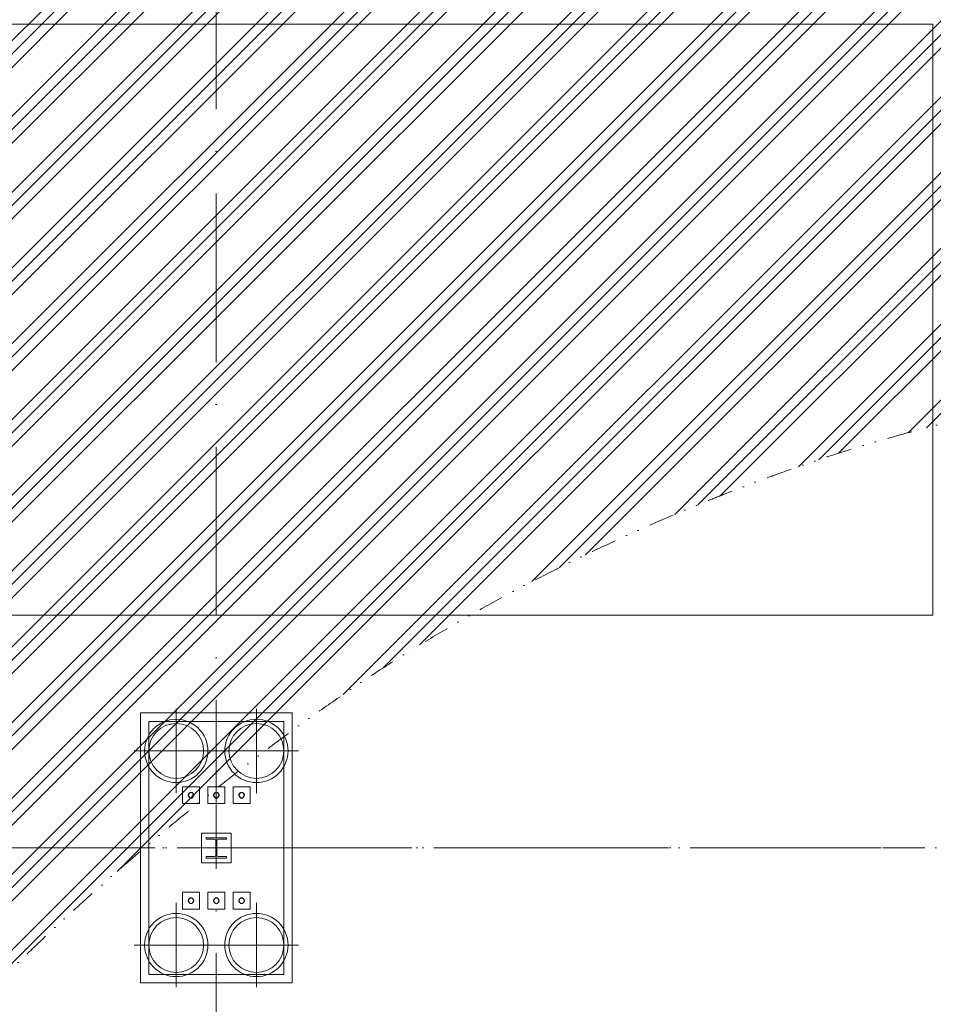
# Model space of a CAD drawing. Header units: millimetres. Extents: x -2694 to 330324, y -17289 to 76899.
# Tile 110 of 142: x 263310 to 274135, y 5897 to 17565. Entities that reach past the tile are written whole.
import ezdxf

# ---------------------------------------------------------------- set-up
doc = ezdxf.new("R2010")
doc.units = ezdxf.units.MM
for name, pattern in [('A_CARA_07', [7, 5, -2]), ('IMPORT-A_CARA_07', [700, 500, -200]), ('IMPORT-A_CARA_15', [760, 500, -130, 0, -130]), ('Nad rovinou řezu _neviditelná hrana_', [750, 300, -150, 0, -150, 0, -150]), ('Čerchovaná 20mm', [3000, 2000, -500, 0, -500])]:
    doc.linetypes.add(name, pattern=pattern)
for name, color, linetype, lineweight in [('02_0_25386_PODLAHA HALY A ZÁKLADY VESTAVKŮ 4_6_2025_dwg', 8, 'Continuous', 9), ('11542_003_OK-HALA_TaO-1_ET_R01_AciS_2025-04-14_sloupy_dwg', 150, 'Continuous', 9), ('CA_OSY', 5, 'IMPORT-A_CARA_15', 13), ('CA_POHHRA18', 9, 'Continuous', 9), ('CA_POHHRA25', 7, 'Continuous', 13), ('CA_ZAKLADY25', 7, 'Continuous', 13), ('CA_ZAKLADY5', 1, 'Continuous', 25), ('Konstrukční přípoje', 7, 'Continuous', 13), ('SS_HALA_TaO-DODAVKA_STAVEBNI', 140, 'Continuous', 9), ('SS_HALA_TaO-SLOUP', 140, 'Continuous', 9)]:
    doc.layers.add(name, color=color, linetype=linetype, lineweight=lineweight)

# ---------------------------------------------------------------- blocks, each defined once
blk = doc.blocks.new('02_0_25386_PODLAHA HALY A ZÁKLADY VESTAVKŮ 4_6_2025_dwg-2745952-BOURÁNÍ STÁVAJÍCÍCH ZÁKLADOVÝCH PRVKŮ')
at = {"layer": 'CA_OSY', "color": 10}
blk.add_line((2346008, -1789797), (2597271, -1789797), dxfattribs=at)
blk = doc.blocks.new('pilota 600 mm - D_750_650-2142278-BOURÁNÍ STÁVAJÍCÍCH ZÁKLADOVÝCH PRVKŮ')
at = {"layer": 'CA_POHHRA18'}
for q in [(0, 500), (-500, 0), (0, -500), (500, 0)]:
    blk.add_line((0, 0), q, dxfattribs=at)
blk = doc.blocks.new('pilota 600 mm - D_750_650-2142279-BOURÁNÍ STÁVAJÍCÍCH ZÁKLADOVÝCH PRVKŮ')
at = {"layer": 'CA_POHHRA18'}
for q in [(0, 500), (-500, 0), (500, 0), (0, -500)]:
    blk.add_line((0, 0), q, dxfattribs=at)
blk = doc.blocks.new('11542_003_OK-HALA_TaO-1_ET_R01_AciS_2025-04-14_sloupy_dwg-1858929-BOURÁNÍ STÁVAJÍCÍCH ZÁKLADOVÝCH PRVKŮ')
at = {"layer": '11542_003_OK-HALA_TaO-1_ET_R01_AciS_2025-04-14_sloupy_dwg', "color": 140}
for p, q in [((265760, 7870), (265520, 7870)), ((265520, 7870), (265520, 7853)), ((265520, 7853), (265614, 7853)), ((265635, 7832), (265635, 7668)), ((265645, 7668), (265645, 7832)), ((265666, 7853), (265760, 7853)), ((265760, 7853), (265760, 7870)), ((265614, 7647), (265520, 7647)), ((265520, 7647), (265520, 7630)), ((265520, 7630), (265760, 7630)), ((265760, 7647), (265666, 7647)), ((265760, 7630), (265760, 7647))]:
    blk.add_line(p, q, dxfattribs=at)
for centre, radius, start, end in [((265340, 8375), 32, 0, 180), ((265640, 8375), 32, 0, 180), ((265940, 8375), 32, 0, 180), ((265340, 8375), 32, 180, 0), ((265640, 8375), 32, 180, 0), ((265940, 8375), 32, 180, 0), ((265614, 7832), 21, 0, 90), ((265666, 7832), 21, 90, 180), ((265614, 7668), 21, 270, 0), ((265666, 7668), 21, 180, 270), ((265340, 7125), 32, 0, 180), ((265340, 7125), 32, 180, 0), ((265640, 7125), 32, 0, 180), ((265640, 7125), 32, 180, 0), ((265940, 7125), 32, 0, 180), ((265940, 7125), 32, 180, 0)]:
    blk.add_arc(centre, radius, start, end, dxfattribs=at)
at = {"layer": 'SS_HALA_TaO-DODAVKA_STAVEBNI'}
for centre, start, end in [((265340, 8375), 0, 180), ((265640, 8375), 0, 180), ((265940, 8375), 0, 180), ((265340, 8375), 180, 0), ((265640, 8375), 180, 0), ((265940, 8375), 180, 0), ((265340, 7125), 0, 180), ((265340, 7125), 180, 0), ((265640, 7125), 0, 180), ((265640, 7125), 180, 0), ((265940, 7125), 0, 180), ((265940, 7125), 180, 0)]:
    blk.add_arc(centre, 32, start, end, dxfattribs=at)
at = {"layer": 'SS_HALA_TaO-SLOUP'}
for p, q in [((265760, 7870), (265520, 7870)), ((265520, 7870), (265520, 7853)), ((265520, 7853), (265614, 7853)), ((265635, 7832), (265635, 7668)), ((265645, 7668), (265645, 7832)), ((265666, 7853), (265760, 7853)), ((265760, 7853), (265760, 7870)), ((265614, 7647), (265520, 7647)), ((265520, 7647), (265520, 7630)), ((265520, 7630), (265760, 7630)), ((265760, 7647), (265666, 7647)), ((265760, 7630), (265760, 7647))]:
    blk.add_line(p, q, dxfattribs=at)
for centre, start, end in [((265614, 7832), 0, 90), ((265666, 7832), 90, 180), ((265614, 7668), 270, 0), ((265666, 7668), 180, 270)]:
    blk.add_arc(centre, 21, start, end, dxfattribs=at)
blk = doc.blocks.new('M_Šroub HPM-E - 64_E-V340-BOURÁNÍ STÁVAJÍCÍCH ZÁKLADOVÝCH PRVKŮ')
at = {"layer": 'Konstrukční přípoje'}
for p, q in [((-100, -100), (-100, 100)), ((-100, 100), (100, 100)), ((100, 100), (-100, 100)), ((-100, 100), (-100, -100)), ((100, 100), (100, -100)), ((100, -100), (100, 100)), ((100, -100), (-100, -100)), ((-100, -100), (100, -100))]:
    blk.add_line(p, q, dxfattribs=at)
at = {"layer": 'Konstrukční přípoje', "color": 250, "lineweight": 25}
for start, end in [(360, 180), (180, 360)]:
    blk.add_arc((0, 0), 32, start, end, dxfattribs=at)
at = {"layer": 'Konstrukční přípoje'}
for start, end in [(0, 180), (0, 180), (0, 180), (180, 360), (180, 360), (180, 360)]:
    blk.add_arc((0, 0), 32, start, end, dxfattribs=at)
blk = doc.blocks.new('M_Šroub HPM-E - 64_E-V341-BOURÁNÍ STÁVAJÍCÍCH ZÁKLADOVÝCH PRVKŮ')
at = {"layer": 'Konstrukční přípoje', "lineweight": 9}
h = blk.add_hatch(dxfattribs=at)
h.set_pattern_fill('FP_144', color=50, style=0, pattern_type=2)
h.set_pattern_definition([(45, (-265640.05, -7124.87), (-251.44717, 251.44717), []), (45, (-265640.05, -6743.87), (-251.44717, 251.44717), [])])
h.paths.add_polyline_path([(10, -30), (26, -19), (32, 0), (26, 19), (10, 30), (-10, 30), (-26, 19), (-32, 0), (-26, -19), (-10, -30)])
at = {"layer": 'Konstrukční přípoje'}
for p, q in [((100, 100), (-100, 100)), ((-100, 100), (-100, -100)), ((-100, -100), (-100, 100)), ((-100, 100), (100, 100)), ((100, -100), (100, 100)), ((100, 100), (100, -100)), ((-100, -100), (100, -100)), ((100, -100), (-100, -100))]:
    blk.add_line(p, q, dxfattribs=at)
at = {"layer": 'Konstrukční přípoje', "color": 250, "lineweight": 25}
for start, end in [(360, 180), (180, 360)]:
    blk.add_arc((0, 0), 32, start, end, dxfattribs=at)
at = {"layer": 'Konstrukční přípoje'}
for start, end in [(0, 180), (0, 180), (0, 180), (180, 0), (180, 360), (180, 360)]:
    blk.add_arc((0, 0), 32, start, end, dxfattribs=at)
blk = doc.blocks.new('M_Šroub HPM-E - 64_E-V342-BOURÁNÍ STÁVAJÍCÍCH ZÁKLADOVÝCH PRVKŮ')
at = {"layer": 'Konstrukční přípoje', "lineweight": 9}
h = blk.add_hatch(dxfattribs=at)
h.set_pattern_fill('FP_145', color=50, style=0, pattern_type=2)
h.set_pattern_definition([(45, (-265940.05, -8374.87), (-251.44717, 251.44717), []), (45, (-265940.05, -7993.87), (-251.44717, 251.44717), [])])
h.paths.add_polyline_path([(10, -30), (26, -19), (32, 0), (26, 19), (10, 30), (-10, 30), (-26, 19), (-32, 0), (-26, -19), (-10, -30)])
at = {"layer": 'Konstrukční přípoje'}
for p, q in [((-100, -100), (-100, 100)), ((-100, 100), (100, 100)), ((100, 100), (-100, 100)), ((-100, 100), (-100, -100)), ((100, 100), (100, -100)), ((100, -100), (100, 100)), ((100, -100), (-100, -100)), ((-100, -100), (100, -100))]:
    blk.add_line(p, q, dxfattribs=at)
at = {"layer": 'Konstrukční přípoje', "color": 250, "lineweight": 25}
for start, end in [(360, 180), (180, 360)]:
    blk.add_arc((0, 0), 32, start, end, dxfattribs=at)
at = {"layer": 'Konstrukční přípoje'}
for start, end in [(0, 180), (0, 180), (0, 180), (180, 360), (180, 360), (180, 360)]:
    blk.add_arc((0, 0), 32, start, end, dxfattribs=at)
blk = doc.blocks.new('M_Šroub HPM-E - 64_E-V343-BOURÁNÍ STÁVAJÍCÍCH ZÁKLADOVÝCH PRVKŮ')
at = {"layer": 'Konstrukční přípoje'}
for p, q in [((100, 100), (-100, 100)), ((-100, 100), (-100, -100)), ((-100, -100), (-100, 100)), ((-100, 100), (100, 100)), ((100, -100), (100, 100)), ((100, 100), (100, -100)), ((-100, -100), (100, -100)), ((100, -100), (-100, -100))]:
    blk.add_line(p, q, dxfattribs=at)
at = {"layer": 'Konstrukční přípoje', "color": 250, "lineweight": 25}
for start, end in [(360, 180), (180, 360)]:
    blk.add_arc((0, 0), 32, start, end, dxfattribs=at)
at = {"layer": 'Konstrukční přípoje'}
for start, end in [(0, 180), (0, 180), (0, 180), (180, 0), (180, 360), (180, 360)]:
    blk.add_arc((0, 0), 32, start, end, dxfattribs=at)
blk = doc.blocks.new('M_Šroub HPM-E - 64_E-V344-BOURÁNÍ STÁVAJÍCÍCH ZÁKLADOVÝCH PRVKŮ')
at = {"layer": 'Konstrukční přípoje', "lineweight": 9}
h = blk.add_hatch(dxfattribs=at)
h.set_pattern_fill('FP_146', color=50, style=0, pattern_type=2)
h.set_pattern_definition([(45, (-265340.05, -8374.87), (-251.44717, 251.44717), []), (45, (-265340.05, -7993.87), (-251.44717, 251.44717), [])])
h.paths.add_polyline_path([(10, -30), (26, -19), (32, 0), (26, 19), (10, 30), (-10, 30), (-26, 19), (-32, 0), (-26, -19), (-10, -30)])
at = {"layer": 'Konstrukční přípoje'}
for p, q in [((-100, -100), (-100, 100)), ((-100, 100), (100, 100)), ((100, 100), (-100, 100)), ((-100, 100), (-100, -100)), ((100, 100), (100, -100)), ((100, -100), (100, 100)), ((100, -100), (-100, -100)), ((-100, -100), (100, -100))]:
    blk.add_line(p, q, dxfattribs=at)
at = {"layer": 'Konstrukční přípoje', "color": 250, "lineweight": 25}
for start, end in [(360, 180), (180, 360)]:
    blk.add_arc((0, 0), 32, start, end, dxfattribs=at)
at = {"layer": 'Konstrukční přípoje'}
for start, end in [(0, 180), (0, 180), (0, 180), (180, 360), (180, 360), (180, 360)]:
    blk.add_arc((0, 0), 32, start, end, dxfattribs=at)
blk = doc.blocks.new('M_Šroub HPM-E - 64_E-V345-BOURÁNÍ STÁVAJÍCÍCH ZÁKLADOVÝCH PRVKŮ')
at = {"layer": 'Konstrukční přípoje'}
for p, q in [((100, 100), (-100, 100)), ((-100, 100), (-100, -100)), ((-100, -100), (-100, 100)), ((-100, 100), (100, 100)), ((100, -100), (100, 100)), ((100, 100), (100, -100)), ((-100, -100), (100, -100)), ((100, -100), (-100, -100))]:
    blk.add_line(p, q, dxfattribs=at)
at = {"layer": 'Konstrukční přípoje', "color": 250, "lineweight": 25}
for start, end in [(360, 180), (180, 360)]:
    blk.add_arc((0, 0), 32, start, end, dxfattribs=at)
at = {"layer": 'Konstrukční přípoje'}
for start, end in [(0, 180), (0, 180), (0, 180), (180, 0), (180, 360), (180, 360)]:
    blk.add_arc((0, 0), 32, start, end, dxfattribs=at)

msp = doc.modelspace()

# ---------------------------------------------------------------- hatches: boundary and pattern name
at = {"layer": 'CA_POHHRA18'}
h = msp.add_hatch(dxfattribs=at)
h.set_pattern_fill('FP_192', color=141, style=0, pattern_type=2)
h.set_pattern_definition([(45, (0, 0), (-449.0128, 449.0128), []), (45, (158.75, 0), (0, 898.0256), []), (45, (-158.75, 0), (0, 898.0256), [])])
h.paths.add_polyline_path([(255902.4, 1569.7), (256014.1, 1571.2), (256129.1, 1574.4), (256236.6, 1579), (256347.4, 1585.3), (256457.7, 1593.3), (256567.7, 1602.9), (256677.1, 1614.2), (256786, 1627.1), (256894.4, 1641.6), (257002.2, 1657.8), (257109.4, 1675.7), (257215.9, 1695.2), (257333.9, 1719), (257426.7, 1739.1), (257531, 1763.6), (257634.6, 1789.7), (257737.4, 1817.5), (257839.5, 1846.9), (257940.9, 1878), (258041.5, 1910.7), (258141.4, 1945.1), (258240.5, 1981.1), (258338.9, 2018.8), (258436.6, 2058.1), (258538.6, 2101.3), (258669.8, 2160.2), (258725.1, 2185.9), (258819.7, 2231.7), (258913.7, 2279.2), (259006.8, 2328.3), (259141, 2403), (259190.9, 2431.5), (259281.9, 2485.5), (259372, 2541.1), (259461.4, 2598.4), (259550.1, 2657.3), (259638, 2717.8), (259743.4, 2793.4), (259811.6, 2843.7), (259897.2, 2909), (259982.1, 2976), (260066.2, 3044.5), (260149.6, 3114.5), (260232.3, 3185.9), (260314.2, 3258.6), (260451.3, 3384.5), (260476, 3407.4), (260635, 3560.2), (260791.4, 3716.4), (260948.2, 3878.1), (261096.6, 4035.4), (261245.6, 4196.8), (261464.8, 4439.3), (261749.7, 4759.2), (262026.7, 5069.8), (262230, 5293.9), (262430.7, 5511), (262630.1, 5722.4), (262829.5, 5929.4), (263030.4, 6133.3), (263233.9, 6335.1), (263441.4, 6536.4), (263654.3, 6738.2), (263873.8, 6941.8), (264101.2, 7148.5), (264337.9, 7359.6), (264584.7, 7575.7), (264841.2, 7795.9), (265017.3, 7944.6), (265197.4, 8094.4), (265425.9, 8281.4), (265568.5, 8396.4), (265767.4, 8554.2), (265953.5, 8699.4), (266150.7, 8850.7), (266350.8, 9001.3), (266553.8, 9151.1), (266759.4, 9299.7), (266967.5, 9446.8), (267177.9, 9592.2), (267390.5, 9735.6), (267605.1, 9876.7), (267821.5, 10015.1), (268039.6, 10150.7), (268259.2, 10283.4), (268480, 10413.1), (268701.9, 10539.8), (268924.6, 10663.6), (269147.8, 10784.3), (269381.7, 10907.4), (269595.3, 11016.8), (269819, 11128.5), (270042.4, 11237.2), (270265.4, 11342.8), (270487.6, 11445.3), (270708.9, 11544.7), (270929, 11641), (271147.7, 11734.1), (271364.8, 11824.2), (271580.1, 11911), (271793.3, 11994.7), (272004.3, 12075.3), (272212.8, 12152.6), (272419.1, 12226.8), (272623.4, 12298), (272826.1, 12366.3), (273027.5, 12431.8), (273227.9, 12494.6), (273427.7, 12554.8), (273627.2, 12612.6), (273826.7, 12668), (274026.5, 12721.1), (274227.1, 12772.1), (274428.6, 12821), (274631.5, 12868), (274836, 12913.2), (275042.5, 12956.6), (275251.3, 12998.4), (275462.7, 13038.7), (275677.1, 13077.6), (275894.6, 13115.3), (276225.4, 13169.7), (276560, 13222.3), (277121.4, 13307.5), (277790.4, 13409.2), (278118.6, 13461.3), (278440.2, 13515), (278649.9, 13552), (278855.4, 13590.1), (279056.6, 13629.9), (279254.1, 13671.6), (279448.4, 13715.7), (279640, 13762.8), (279829.4, 13813.2), (280017.2, 13867.3), (280203.7, 13925.8), (280296.7, 13956.7), (280389.6, 13988.9), (280482.4, 14022.4), (280575.3, 14057.2), (280668.2, 14093.4), (280761.3, 14131.1), (280854.7, 14170.3), (280948.3, 14211), (281042.2, 14253.4), (281136.6, 14297.5), (281231.4, 14343.3), (281349.3, 14402.6), (281422.7, 14440.4), (281519.2, 14491.7), (281616.2, 14544.9), (281713.6, 14599.8), (281811.2, 14656.5), (281908.9, 14715), (282006.7, 14775), (282104.4, 14836.8), (282201.9, 14900.1), (282299.1, 14964.9), (282395.9, 15031.2), (282492.1, 15099), (282634.4, 15203), (282682.6, 15238.9), (282776.5, 15310.8), (282869.5, 15384), (282961.3, 15458.5), (283052, 15534.2), (283141.3, 15611.1), (283229.2, 15689.1), (283315.6, 15768.2), (283400.2, 15848.4), (283483.2, 15929.5), (283564.2, 16011.7), (283643.2, 16094.7), (283720.1, 16178.7), (283795, 16263.4), (283867.9, 16348.9), (283938.8, 16435.2), (284007.8, 16522.1), (284075, 16609.5), (284140.3, 16697.5), (284203.8, 16786), (284265.5, 16874.9), (284325.6, 16964.1), (284384, 17053.6), (284440.9, 17143.4), (284496.1, 17233.3), (284549.9, 17323.4), (284602.2, 17413.5), (284653, 17503.6), (284750.6, 17683.6), (284843.1, 17862.9), (284930.8, 18041), (285014, 18217.4), (285092.8, 18392.5), (285167.2, 18566.9), (285236.9, 18741.4), (285270.1, 18828.9), (285302, 18916.7), (285332.7, 19005), (285362.2, 19093.7), (285390.4, 19183), (285424.9, 19299.5), (285443.1, 19363.8), (285467.5, 19455.4), (285490.6, 19548), (285512.4, 19641.7), (285532.9, 19736.5), (285552, 19832.6), (285569.8, 19930), (285586.1, 20028.9), (285601.1, 20129.3), (285614.7, 20231.2), (285626.8, 20334.5), (285637.6, 20439.1), (285646.8, 20545), (285654.7, 20652.1), (285661, 20760.3), (285665.9, 20869.6), (285669.3, 20979.8), (285671.2, 21090.9), (285671.5, 21202.8), (285670.4, 21315.5), (285667.7, 21428.8), (285663.5, 21542.7), (285657.7, 21657.1), (285650.3, 21772), (285641.4, 21887.2), (285630.9, 22002.8), (285618.7, 22118.5), (285605, 22234.4), (285589.6, 22350.3), (285572.6, 22466.3), (285553.9, 22582.1), (285533.6, 22697.9), (285511.5, 22813.4), (285487.8, 22928.7), (285462.3, 23043.7), (285435.1, 23158.4), (285406.1, 23272.7), (285375.4, 23386.6), (285342.8, 23500.1), (285308.5, 23613), (285272.2, 23725.3), (285234.2, 23837.1), (285194.2, 23948.1), (285152.3, 24058.5), (285096.7, 24196.4), (285044, 24319.6), (285015.2, 24384.9), (284965.5, 24492), (284913.9, 24598.1), (284860.2, 24703.2), (284804.5, 24807.3), (284746.8, 24910.3), (284687, 25012.2), (284625.1, 25112.9), (284561.1, 25212.4), (284495.1, 25310.6), (284417.6, 25420.7), (284357.7, 25503), (284286.6, 25597.2), (284214.3, 25690), (284140.8, 25781.3), (284066.3, 25871.2), (283991, 25959.5), (283915.1, 26046.3), (283838.7, 26131.5), (283762.1, 26215.1), (283608.6, 26377.3), (283456.1, 26532.7), (283305.9, 26680.8), (283159.5, 26821.6), (283018.1, 26954.6), (282882.6, 27079.8), (282752.3, 27197.5), (282626.3, 27308.2), (282503.7, 27412.1), (282383.6, 27509.8), (282265.1, 27601.7), (282147.3, 27688), (282029.3, 27769.3), (281910.2, 27845.9), (281849.9, 27882.6), (281789.1, 27918.3), (281665.3, 27986.8), (281538.4, 28051.8), (281408.1, 28113.6), (281274.1, 28172.5), (281136, 28229), (280993.7, 28283.4), (280846.6, 28335.9), (280694.6, 28387.1), (280537.2, 28437.1), (280374.3, 28486.4), (280205.4, 28535.3), (280030.2, 28584.1), (279755, 28658.1), (279463.9, 28733.9), (279020, 28846.7), (278500, 28976), (277796, 29148.3), (275387, 29734.5), (274740, 29895.3), (274227.4, 30025), (273721.4, 30155.3), (273221.7, 30286.1), (272727.8, 30417.5), (272117.9, 30582.6), (271515.5, 30748.4), (270919.7, 30915), (270329.8, 31082.3), (269628.3, 31284.1), (268932.3, 31486.9), (268125.5, 31724.6), (267322.3, 31963.6), (266637.3, 32169.9), (266069.5, 32343.1), (265505, 32517.8), (265056.1, 32658.7), (264609.9, 32800.9), (264166.8, 32944.5), (263726.9, 33089.5), (263290.5, 33236.1), (262857.9, 33384.5), (262536.1, 33497), (262216.6, 33610.6), (261794.5, 33763.6), (261376.7, 33918.2), (260948.2, 34079.6), (260554.2, 34230.3), (260149.6, 34387.3), (259650, 34583.7), (259059.6, 34818.7), (258383.5, 35090.5), (256977.2, 35659), (256236.7, 35960.4), (255582.4, 36229.3), (255010.6, 36467), (254522.6, 36672), (254021.1, 36884.9), (253503.8, 37107.1), (252971.7, 37338.6), (252537.2, 37529.8), (252096.4, 37726.2), (251650.8, 37927.2), (251201.6, 38132.6), (250750.4, 38342), (250298.6, 38554.9), (249960, 38716.8), (249608.3, 38887.2), (249286.6, 39045.3), (248841.3, 39267.1), (248399.2, 39490), (247851, 39769.1), (246449.9, 40484.1), (246026, 40697.6), (245605.6, 40906.5), (245190, 41109.6), (244783.8, 41305.3), (244297.3, 41536.6), (243758.4, 41789.8), (243213.4, 42043.8), (243074, 42107.1), (242937.5, 42166), (242869.5, 42193.8), (242801.2, 42220.5), (242732.1, 42246), (242662, 42270.4), (242590.5, 42293.7), (242517.1, 42315.7), (242441.7, 42336.6), (242363.6, 42356.4), (242282.7, 42374.9), (242198.6, 42392.2), (242110.8, 42408.3), (242019.2, 42423), (241923.5, 42436), (241823.6, 42447.3), (241671.6, 42459.7), (241610.3, 42463.7), (241496.5, 42468.5), (241377.6, 42470.6), (241253.4, 42469.9), (241123.7, 42466.2), (240988.4, 42459.4), (240847.3, 42449.1), (240699.9, 42435.4), (240545.8, 42418.3), (240384.4, 42397.8), (240215.1, 42374.2), (240037.3, 42347.6), (239850.5, 42318), (239447.2, 42250.5), (239000.8, 42172.7), (238759.8, 42130.3), (238737, 42122.3), (238511.5, 42014.1), (238295, 41904.1), (238087.3, 41792.5), (237888, 41679.3), (237696.9, 41564.8), (237513.8, 41449.1), (237338.4, 41332.4), (237170.6, 41214.7), (237010, 41096.2), (236852.5, 40973.8), (236709.5, 40857.4), (236569.2, 40737.4), (236435.1, 40617.2), (236307.1, 40496.9), (236184.9, 40376.7), (236068.1, 40256.7), (235956.7, 40137), (235850.4, 40017.9), (235748.8, 39899.3), (235651.8, 39781.6), (235559.1, 39664.8), (235470.5, 39549.1), (235385.7, 39434.5), (235304.7, 39321.2), (235227.3, 39208.9), (235153.4, 39097.7), (235083, 38987.6), (235015.9, 38878.4), (234952.1, 38770.1), (234891.5, 38662.8), (234833.9, 38556.2), (234779.3, 38450.4), (234727.6, 38345.3), (234678.7, 38240.9), (234632.6, 38137.2), (234589, 38034), (234548, 37931.3), (234509.3, 37829.1), (234473.1, 37727.4), (234439, 37626), (234407.1, 37524.9), (234377.3, 37424.1), (234349.4, 37323.6), (234323.4, 37223.2), (234299.2, 37122.9), (234276.7, 37022.7), (234255.7, 36922.6), (234236.4, 36822.4), (234218.7, 36722.2), (234202.7, 36621.8), (234188.4, 36521.3), (234175.8, 36420.7), (234164.9, 36319.7), (234155.8, 36218.5), (234148.5, 36116.9), (234143.1, 36015), (234139.5, 35912.6), (234137.8, 35809.8), (234138, 35706.4), (234140.2, 35602.5), (234144.3, 35498), (234150.4, 35392.9), (234158.6, 35287), (234168.8, 35180.4), (234181.1, 35073), (234195.5, 34964.8), (234212.1, 34855.7), (234230.8, 34745.7), (234251.7, 34634.8), (234274.9, 34522.8), (234300.3, 34409.8), (234328, 34295.6), (234358, 34180.3), (234390.3, 34063.9), (234442.9, 33888.5), (234461.7, 33827.8), (234500.5, 33708.6), (234541.3, 33588.9), (234583.8, 33468.7), (234628.1, 33348.3), (234674, 33227.9), (234721.4, 33107.5), (234770.2, 32987.5), (234864.1, 32766.1), (234871.4, 32749.1), (234923.6, 32631.1), (234976.7, 32514), (235030.7, 32398.1), (235085.3, 32283.6), (235140.6, 32170.6), (235196.3, 32059.3), (235308.7, 31842.4), (235421.7, 31634.4), (235478.2, 31534.2), (235534.4, 31436.7), (235590.4, 31342.1), (235645.9, 31250.6), (235701, 31162.1), (235810.1, 30993.5), (235918.1, 30834.9), (236025.2, 30685), (236131.9, 30542.6), (236238.4, 30406.2), (236345.2, 30274.5), (236452.4, 30146.2), (236560.6, 30019.9), (236725.2, 29831.5), (237067.4, 29441.6), (237247.1, 29231.6), (237432.8, 29009.5), (237624.2, 28776.2), (237820.8, 28532.5), (238057.2, 28234.6), (238228, 28016.6), (238437.7, 27746.1), (238722.7, 27374), (239012.9, 26990.6), (239307.2, 26597.9), (239603.3, 26198.9), (239898.6, 25797), (240190.4, 25395.6), (240476.3, 24998.1), (240753.6, 24607.7), (240954.3, 24321.7), (241147.7, 24043.1), (241332.5, 23773.2), (241508.6, 23512.4), (241676.9, 23259), (241838.5, 23011.1), (241994.8, 22766.9), (242146.8, 22524.4), (242295.8, 22281.7), (242442.8, 22037), (242589.1, 21788.5), (242735.9, 21534.1), (242884.4, 21272), (243035.6, 21000.4), (243190.9, 20717.3), (243351.3, 20420.9), (243573.6, 20004.4), (243803.6, 19567.3), (244038.7, 19113.9), (244216.8, 18765.8), (244395.5, 18412.9), (244573.5, 18057), (244749.8, 17700), (244923.5, 17343.8), (245093.4, 16990.1), (245258.6, 16640.9), (245417.9, 16298), (245570.5, 15962.8), (245716.9, 15634.8), (245857.5, 15312.9), (245993, 14996), (246124, 14683.1), (246251, 14373.2), (246374.7, 14065.2), (246495.6, 13758.1), (246614.3, 13450.7), (246731.4, 13142.2), (246886.1, 12727), (247040.5, 12305.3), (247195.9, 11874.6), (247392.3, 11322.5), (247549.9, 10873.1), (247706.5, 10420.1), (247860.6, 9966.6), (248014.3, 9505.6), (248120.5, 9181.2), (248226.6, 8851.1), (248328.7, 8526.9), (248426.3, 8209.7), (248550.2, 7798), (248786.9, 7007.6), (248875.3, 6720.6), (248965.3, 6437.8), (249026.8, 6251.3), (249089.8, 6066.1), (249154.7, 5882.2), (249221.9, 5699.2), (249291.7, 5517.2), (249364.5, 5336.4), (249440.7, 5157.3), (249520.6, 4980.4), (249562.2, 4892.9), (249604.8, 4806.2), (249648.5, 4720.3), (249708.1, 4608.7), (249739.7, 4551.1), (249787.2, 4467.9), (249836.1, 4385.8), (249886.3, 4304.7), (249938, 4224.9), (249991.2, 4146.2), (250045.9, 4068.9), (250105.1, 3989.2), (250160.2, 3918.3), (250219.9, 3845.2), (250281.3, 3773.6), (250344.4, 3703.5), (250409.2, 3634.8), (250475.7, 3567.6), (250543.9, 3501.7), (250613.6, 3437.1), (250685, 3373.9), (250758, 3311.9), (250832.5, 3251.2), (250908.6, 3191.6), (250986.1, 3133.2), (251065.2, 3075.9), (251145.8, 3019.7), (251227.8, 2964.5), (251311.2, 2910.3), (251396.1, 2857.1), (251537.7, 2772.3), (251569.9, 2753.4), (251658.9, 2702.9), (251749.1, 2653.2), (251840.7, 2604.2), (251933.5, 2556.1), (252027.6, 2508.6), (252122.9, 2461.8), (252219.3, 2415.9), (252316.9, 2370.8), (252415.6, 2326.5), (252515.3, 2283.1), (252616.1, 2240.7), (252717.8, 2199.2), (252820.4, 2158.8), (252923.9, 2119.4), (253028.2, 2081), (253133.3, 2043.8), (253239.2, 2007.7), (253345.9, 1972.8), (253453.1, 1939.2), (253561.1, 1906.8), (253669.6, 1875.7), (253778.7, 1845.9), (253888.3, 1817.5), (253998.3, 1790.5), (254108.8, 1765), (254219.7, 1740.9), (254330.9, 1718.3), (254442.4, 1697.4), (254554.2, 1677.9), (254666.3, 1660.1), (254778.5, 1643.9), (254890.8, 1629.3), (255003.3, 1616.2), (255115.8, 1604.8), (255228.4, 1595), (255341, 1586.7), (255453.5, 1580.1), (255566, 1575.1), (255678.3, 1571.7), (255790.4, 1569.9)])

# ---------------------------------------------------------------- linework, layer by layer
at = {"layer": 'CA_OSY', "linetype": 'Čerchovaná 20mm', "lineweight": 9}
for p, q in [((265640, -1496.2), (265640, 75184.5)), ((-1493.6, 7749.9), (299971.9, 7749.9))]:
    msp.add_line(p, q, dxfattribs=at)
at = {"layer": 'CA_POHHRA25', "linetype": 'Nad rovinou řezu _neviditelná hrana_', "lineweight": 9}
msp.add_open_spline([(238737, 42122.3), (238660.4, 42086.5), (238510, 42014.4), (238221.4, 41867.7), (237882.5, 41680.2), (237508.6, 41449.9), (237051.4, 41137), (236652.3, 40817.8), (236303.2, 40496.8), (236064.6, 40256.4), (235847.2, 40017.4), (235648.9, 39781), (235467.9, 39548.3), (235302.3, 39320.4), (235151.1, 39097.1), (235013.7, 38877.8), (234889.4, 38662.2), (234740.1, 38379.2), (234582.3, 38032.6), (234458.1, 37693), (234376, 37424), (234322.2, 37223.1), (234275.6, 37022.7), (234235.3, 36822.5), (234201.6, 36621.9), (234165.6, 36353.8), (234138.1, 36016.1), (234134.9, 35604.2), (234158.5, 35252.8), (234194.1, 34965.4), (234229.3, 34746.4), (234273.4, 34523.5), (234317.6, 34334.2), (234357.6, 34180.5), (234400.7, 34025.2), (234460.3, 33828.3), (234540, 33589.1), (234656.1, 33268.1), (234817.1, 32866.3), (234993.5, 32473.2), (235140.3, 32169.4), (235252.2, 31948.4), (235365.2, 31735.6), (235478.3, 31532.4), (235590.6, 31340), (235701.2, 31160.2), (235810.3, 30991.8), (235918.2, 30833.4), (236025.3, 30683.8), (236167.5, 30494.1), (236344.8, 30272.2), (236559.8, 30019.5), (236743, 29811.2), (236893.4, 29640.8), (237008.5, 29509.7), (237126.1, 29373.9), (237246.7, 29232.4), (237369.9, 29085.7), (237495.6, 28933.8), (237623.8, 28777), (237797.9, 28561.8), (238020.9, 28281.7), (238296.3, 27929.6), (238578.5, 27563.6), (238818.4, 27248.3), (239012.7, 26990.9), (239208.5, 26730.4), (239455.1, 26399.7), (239751.5, 25998.3), (240045.9, 25595.7), (240335.5, 25195.2), (240617.8, 24800.3), (240844.8, 24478.6), (241020.2, 24227.4), (241148.3, 24042.4), (241272.6, 23861.4), (241392.8, 23684.7), (241509.2, 23511.9), (241622.1, 23342.3), (241731.9, 23175.5), (241838.9, 23010.9), (241943.6, 22847.8), (242080.4, 22631.9), (242247.1, 22363.2), (242410.4, 22092.4), (242540.4, 21872.3), (242670.4, 21649.1), (242833.9, 21363), (243034.5, 21003.8), (243207.4, 20687.5), (243350.8, 20422), (243461, 20216.5), (243573.3, 20005.3), (243687.5, 19788.9), (243803.4, 19568), (243900.9, 19380.4), (243979.5, 19228.6), (244038.6, 19114), (244097.9, 18998.6), (244157.3, 18882.5), (244216.8, 18765.9), (244276.4, 18648.7), (244335.9, 18531), (244415.3, 18373.6), (244514.4, 18176), (244632.6, 17938.1), (244750, 17699.9), (244866.2, 17462.2), (244980.9, 17225.3), (245093.8, 16989.8), (245241.4, 16678.5), (245419.9, 16295.6), (245621.8, 15850.7), (245812.8, 15418), (246054.9, 14853.7), (246280.8, 14303.8), (246496.2, 13758.1), (246653.9, 13348.5), (246809.1, 12936.1), (246937.5, 12588.1), (247040.4, 12305.7), (247117.9, 12091.7), (247195.8, 11875.1), (247300.3, 11582.7), (247431.8, 11211.6), (247589.5, 10760.5), (247745.7, 10306.6), (247899.3, 9853), (248048.7, 9402.8), (248168.7, 9033), (248261.4, 8741.9), (248329, 8526.4), (248394.6, 8314), (248458.1, 8105.1), (248520, 7899.2), (248600.7, 7628.8), (248699.1, 7297.7), (248816, 6910), (248934.3, 6530.5), (249036.5, 6219.8), (249121.7, 5973.8), (249187.6, 5790.4), (249256, 5607.9), (249350.9, 5365.8), (249477.5, 5066.9), (249645.4, 4718), (249832.3, 4382.8), (250006.8, 4118.2), (250159.1, 3917.3), (250280.1, 3772.6), (250408.1, 3633.9), (250587.7, 3456.4), (250828.4, 3248), (251141.9, 3016.9), (251422.5, 2838.2), (251658, 2702.4), (251839.8, 2603.8), (252026.8, 2508.1), (252282.5, 2384.4), (252613.5, 2238.1), (253026.1, 2078), (253451.5, 1935.8), (253887, 1813.7), (254330.1, 1714.2), (254778.1, 1639.6), (255228.4, 1590.7), (255603.7, 1571.3), (255902.5, 1568.7), (256125.7, 1573.2), (256347.6, 1584.3), (256568, 1601.8), (256786.4, 1626), (257002.6, 1656.7), (257216.3, 1694.1), (257427.2, 1738), (257635.1, 1788.6), (257908.3, 1864.9), (258242.5, 1976.7), (258631.6, 2137.3), (259008.8, 2324), (259313.2, 2501.3), (259550.6, 2656.2), (259725.7, 2778.8), (259897.7, 2907.9), (260123, 3088.7), (260397.3, 3329.5), (260715.3, 3636), (261022.8, 3954.1), (261320.7, 4277.8), (261561.5, 4547.2), (261750, 4759.6), (261889.5, 4916.6), (262027, 5070.4), (262162.8, 5220.6), (262297.3, 5367.5), (262475.3, 5559.4), (262696.4, 5793.1), (262962.5, 6066.3), (263232.7, 6335.3), (263510, 6603.2), (263749.6, 6827.9), (263948, 7010), (264100.5, 7148.2), (264257.2, 7288.3), (264418.3, 7430.7), (264584, 7575.4), (264810.7, 7770.7), (265104.3, 8018.7), (265472.1, 8320.4), (265853.9, 8623.8), (266380, 9027.5), (266929.2, 9425.3), (267496.3, 9808.1), (267929.3, 10085.3), (268368.7, 10350.5), (268960.7, 10688.6), (269707.6, 11081.2), (270601.2, 11503.6), (271258.7, 11783.2), (271687.3, 11953.8), (271899.5, 12035.9), (272109.3, 12114.8), (272385.6, 12215.8), (272725.9, 12334.4), (273128.3, 12465.3), (273527.6, 12585.6), (274059.1, 12733.2), (274594.7, 12863.1), (275076.1, 12964.3), (275356.2, 13019), (275569, 13058.6), (275785, 13096.8), (276076.9, 13146.2), (276447.4, 13205.4), (276896.7, 13273.8), (277271.4, 13330), (277569.1, 13375), (277753.8, 13403.4), (277900.5, 13426.4), (278010, 13443.7), (278118.7, 13461.2), (278226.8, 13478.9), (278334, 13496.8), (278475.8, 13520.9), (278650.7, 13551.8), (278856.1, 13589.9), (279124.3, 13642.8), (279450.2, 13713.8), (279830.6, 13810.6), (280204.1, 13922.6), (280575.1, 14053.4), (280885.3, 14181.1), (281136.3, 14296.3), (281326.3, 14389.7), (281518.9, 14490.5), (281713.4, 14598.7), (281908.9, 14713.9), (282169.8, 14876.3), (282493.9, 15095.2), (282872.4, 15380.7), (283173.2, 15635.3), (283401.4, 15847.7), (283565.5, 16011), (283721.5, 16178.1), (283869.2, 16348.5), (284009.1, 16521.7), (284185.6, 16755.7), (284388.3, 17053), (284606, 17413.5), (284768.3, 17713.9), (284888.3, 17952.3), (285002.1, 18188.9), (285107.3, 18421.7), (285203.4, 18654), (285293.3, 18886.9), (285393.8, 19181.2), (285477.4, 19484.5), (285533.8, 19735.7), (285570.7, 19929.1), (285602.1, 20128.3), (285636.4, 20402), (285664.9, 20757.5), (285675.6, 21200.8), (285661.9, 21655.9), (285623, 22118.1), (285558.3, 22582.5), (285467, 23044.6), (285367.6, 23425.3), (285273.5, 23725.7), (285169.5, 24022.9), (285020.4, 24387.3), (284845.1, 24739.7), (284688.4, 25013), (284562.4, 25213.2), (284428.3, 25408.3), (284240.6, 25661.4), (283992.7, 25963.6), (283736.4, 26245.2), (283531.9, 26457.1), (283380.1, 26608.9), (283231.4, 26753.4), (283111.1, 26867.5), (283017.8, 26954.9), (282926.6, 27039.7), (282816.1, 27140.8), (282688.2, 27254.8), (282522.8, 27397.8), (282323.4, 27560.2), (282088.8, 27732.5), (281851.6, 27885.3), (281604.4, 28021.9), (281344.1, 28145.2), (281068.4, 28257.7), (280774.7, 28362.5), (280460.3, 28462.2), (280179.1, 28543.4), (279941.3, 28608.6), (279756.2, 28658), (279564, 28708.2), (279364.4, 28759.5), (279157.9, 28812), (278873.9, 28883.5), (278503.5, 28975.4), (278038.1, 29089.5), (277555.1, 29206.9), (277058.1, 29327.2), (276550.4, 29450.2), (276035.5, 29575.3), (275516.8, 29702.3), (274997.8, 29830.6), (274481.8, 29960), (274057.4, 30068.3), (273721.2, 30155.3), (273387, 30242.4), (272973.1, 30351.7), (272482, 30483.4), (271996, 30615.6), (271514.8, 30748.3), (270878.8, 30925.9), (270250.4, 31104.5), (269627.8, 31284.1), (269163.4, 31419.1), (268778.1, 31532), (268509.1, 31611.2), (268355.6, 31656.6), (268202.1, 31701.9), (268010.5, 31758.7), (267819.1, 31815.5), (267666.1, 31861), (267551.4, 31895.2), (267436.8, 31929.4), (267322.3, 31963.6), (267207.9, 31997.9), (267055.5, 32043.6), (266789, 32123.8), (266257.6, 32284.9), (265503.3, 32517), (264608, 32800), (263871.8, 33040.4), (263289.9, 33235.8), (262857.2, 33384.2), (262428.6, 33534.4), (261862.9, 33737.4), (261305.8, 33943.6), (260757.5, 34151.9), (260215, 34361), (259547.9, 34623.2), (258895.6, 34884.1), (258382.7, 35090.7), (258002.5, 35244.3), (257626.9, 35396), (257130.8, 35596.6), (256515.4, 35846.2), (255896.8, 36099.4), (255394.1, 36307.1), (255011.7, 36466.3), (254622.6, 36629.6), (254291.4, 36769.7), (254021.6, 36884.7), (253748.2, 37001.6), (253400, 37151.7), (252973, 37337.7), (252538.2, 37529), (252097.2, 37725.4), (251502.7, 37993.6), (250901.2, 38270.4), (250298.4, 38554.4), (249847, 38770.6), (249397.8, 38989.8), (248951.8, 39211.3), (248508.9, 39434.2), (247922.6, 39732), (247342.7, 40029.2), (246769.5, 40322), (246343, 40538.5), (245990.5, 40715.7), (245710.3, 40855), (245500.9, 40958.1), (245292.9, 41059.8), (245018.3, 41193), (244681.6, 41354.5), (244293.7, 41538.5), (243988.2, 41682.2), (243757.1, 41790.4), (243591.1, 41868), (243459.4, 41929.4), (243358.4, 41976.5), (243284.9, 42010.8), (243213.2, 42044), (243119.5, 42086.9), (243005.3, 42137.8), (242869.7, 42194.5), (242732.9, 42246.8), (242591.7, 42294.4), (242443.3, 42337.4), (242311.3, 42369.3), (242199.2, 42392.4), (242082.2, 42413.9), (241926.4, 42437.2), (241654.4, 42465.1), (241383.9, 42474), (241124.7, 42466.8), (240989.4, 42460), (240848.3, 42449.7), (240701, 42436), (240547, 42418.8), (240332, 42391.5), (240043.4, 42349.5), (239724.6, 42297.7), (239449, 42250.9), (239231.6, 42213.3), (239002.8, 42173.1), (238842.1, 42144.8), (238759.8, 42130.3)], degree=3, knots=[0, 0, 0, 0, 0.0007886, 0.0015773, 0.0031546, 0.0047319, 0.0063091, 0.0094637, 0.011041, 0.0126183, 0.0141956, 0.0157729, 0.0173502, 0.0189274, 0.0205047, 0.022082, 0.0236593, 0.0252366, 0.0283912, 0.0315457, 0.033123, 0.0347003, 0.0362776, 0.0378549, 0.0394322, 0.0410095, 0.044164, 0.0473186, 0.0504732, 0.0520505, 0.0536278, 0.055205, 0.0567823, 0.057571, 0.0583596, 0.0599369, 0.0615142, 0.0630915, 0.0662461, 0.0694006, 0.0709779, 0.0725552, 0.0741325, 0.0757098, 0.0772871, 0.0788644, 0.0804416, 0.0820189, 0.0835962, 0.0851735, 0.0883281, 0.0914826, 0.0946372, 0.0962145, 0.0977918, 0.0993691, 0.1009464, 0.1025237, 0.1041009, 0.1056782, 0.1072555, 0.1104101, 0.1135647, 0.1167192, 0.1198738, 0.1214511, 0.1230284, 0.126183, 0.1293375, 0.1324921, 0.1356467, 0.1388013, 0.1419558, 0.1435331, 0.1451104, 0.1466877, 0.148265, 0.1498423, 0.1514196, 0.1529968, 0.1545741, 0.1561514, 0.1577287, 0.1608833, 0.1640379, 0.1656151, 0.1671924, 0.170347, 0.1735016, 0.1766562, 0.1782334, 0.1798107, 0.181388, 0.1829653, 0.1845426, 0.1861199, 0.1869085, 0.1876972, 0.1884858, 0.1892744, 0.1900631, 0.1908517, 0.1916404, 0.192429, 0.1940063, 0.1955836, 0.1971609, 0.1987382, 0.2003155, 0.2018927, 0.20347, 0.2066246, 0.2097792, 0.2129338, 0.2160883, 0.2223975, 0.2255521, 0.2287066, 0.2318612, 0.2350158, 0.2365931, 0.2381703, 0.2397476, 0.2413249, 0.2444795, 0.2476341, 0.2507886, 0.2539432, 0.2570978, 0.2602524, 0.2618297, 0.2634069, 0.2649842, 0.2665615, 0.2681388, 0.2697161, 0.2728707, 0.2760252, 0.2791798, 0.2823344, 0.2839117, 0.285489, 0.2870662, 0.2886435, 0.2917981, 0.2949527, 0.2981073, 0.3012618, 0.3028391, 0.3044164, 0.3059937, 0.307571, 0.3107256, 0.3138801, 0.3170347, 0.318612, 0.3201893, 0.3217666, 0.3233438, 0.3264984, 0.329653, 0.3328076, 0.3359621, 0.3391167, 0.3422713, 0.3454259, 0.3485804, 0.3501577, 0.351735, 0.3533123, 0.3548896, 0.3564669, 0.3580442, 0.3596215, 0.3611987, 0.362776, 0.3643533, 0.3675079, 0.3706625, 0.373817, 0.3769716, 0.3785489, 0.3801262, 0.3817035, 0.3832808, 0.3864353, 0.3895899, 0.3927445, 0.3958991, 0.3990536, 0.4006309, 0.4022082, 0.4037855, 0.4053628, 0.4069401, 0.4085174, 0.4116719, 0.4148265, 0.4179811, 0.4211356, 0.4242902, 0.4258675, 0.4274448, 0.4290221, 0.4305994, 0.4321767, 0.4337539, 0.4369085, 0.4400631, 0.4432177, 0.4463722, 0.4526814, 0.455836, 0.4589905, 0.4621451, 0.4652997, 0.4716088, 0.477918, 0.4842271, 0.4858044, 0.4873817, 0.488959, 0.4905363, 0.4936909, 0.4968454, 0.5, 0.5031546, 0.5094637, 0.5126183, 0.5141956, 0.5157729, 0.5173502, 0.5189274, 0.522082, 0.5252366, 0.5283912, 0.5299685, 0.5315457, 0.5323344, 0.533123, 0.5339117, 0.5347003, 0.535489, 0.5362776, 0.5378549, 0.5394322, 0.5410095, 0.544164, 0.5473186, 0.5504732, 0.5536278, 0.5567823, 0.5583596, 0.5599369, 0.5615142, 0.5630915, 0.5646688, 0.5662461, 0.5694006, 0.5725552, 0.5757098, 0.5772871, 0.5788644, 0.5804416, 0.5820189, 0.5835962, 0.5851735, 0.5883281, 0.5914826, 0.5946372, 0.5962145, 0.5977918, 0.6009464, 0.6025237, 0.6041009, 0.6072555, 0.6104101, 0.6119874, 0.6135647, 0.615142, 0.6167192, 0.6198738, 0.6230284, 0.626183, 0.6293375, 0.6324921, 0.6356467, 0.6388013, 0.6403785, 0.6419558, 0.6451104, 0.648265, 0.6498423, 0.6514196, 0.6529968, 0.6545741, 0.6577287, 0.6608833, 0.6624606, 0.6640379, 0.6656151, 0.6671924, 0.6679811, 0.6687697, 0.670347, 0.6719243, 0.6735016, 0.6766562, 0.6798107, 0.6829653, 0.6861199, 0.6892744, 0.692429, 0.6955836, 0.6987382, 0.7018927, 0.70347, 0.7050473, 0.7066246, 0.7082019, 0.7097792, 0.7113565, 0.714511, 0.7176656, 0.7208202, 0.7239748, 0.7271293, 0.7302839, 0.7334385, 0.7365931, 0.7397476, 0.7429022, 0.7444795, 0.7460568, 0.7492114, 0.7523659, 0.7555205, 0.7586751, 0.7618297, 0.7681388, 0.7712934, 0.7744479, 0.7776025, 0.7791798, 0.7799685, 0.7807571, 0.7823344, 0.7839117, 0.7847003, 0.785489, 0.7862776, 0.7870662, 0.7878549, 0.7886435, 0.7902208, 0.7933754, 0.7996845, 0.8059937, 0.8123028, 0.8154574, 0.818612, 0.8217666, 0.8249211, 0.8312303, 0.8343849, 0.8375394, 0.8438486, 0.8501577, 0.8533123, 0.8564669, 0.8596215, 0.862776, 0.8690852, 0.8753943, 0.8785489, 0.8817035, 0.884858, 0.8880126, 0.8895899, 0.8911672, 0.8943218, 0.8974763, 0.9006309, 0.9037855, 0.9069401, 0.9132492, 0.9164038, 0.9195584, 0.9227129, 0.9258675, 0.9290221, 0.9321767, 0.9384858, 0.9416404, 0.944795, 0.9479495, 0.9495268, 0.9511041, 0.9526814, 0.9542587, 0.9574132, 0.9605678, 0.9637224, 0.9652997, 0.966877, 0.9684543, 0.9692429, 0.9700315, 0.9708202, 0.9716088, 0.9731861, 0.9747634, 0.9763407, 0.977918, 0.9794953, 0.9810726, 0.9818612, 0.9826498, 0.9842271, 0.9858044, 0.988959, 0.9897476, 0.9905363, 0.9913249, 0.9921136, 0.9929022, 0.9936909, 0.9952681, 0.9968454, 0.9976341, 0.9984227, 0.9992114, 1, 1, 1, 1], dxfattribs=at)
at = {"layer": 'CA_ZAKLADY25', "color": 240, "linetype": 'A_CARA_07', "lineweight": 9}
for p, q in [((250130, 17509.9), (274130, 17509.9)), ((274130, 17509.9), (274130, 10509.9)), ((274130, 10509.9), (250130, 10509.9))]:
    msp.add_line(p, q, dxfattribs=at)
at = {"layer": 'CA_ZAKLADY25', "lineweight": 9}
for p, q in [((264740, 6149.9), (264740, 9349.9)), ((264740, 9349.9), (266540, 9349.9)), ((266540, 9349.9), (264740, 9349.9)), ((264740, 9349.9), (264740, 6149.9)), ((266540, 9349.9), (266540, 6149.9)), ((266540, 6149.9), (266540, 9349.9)), ((266540, 6149.9), (264740, 6149.9)), ((264740, 6149.9), (266540, 6149.9))]:
    msp.add_line(p, q, dxfattribs=at)
at = {"layer": 'CA_ZAKLADY25'}
for p, q in [((266440, 9249.9), (264840, 9249.9)), ((264840, 9249.9), (264840, 6249.9)), ((264840, 6249.9), (264840, 9249.9)), ((264840, 9249.9), (266440, 9249.9)), ((266440, 6249.9), (266440, 9249.9)), ((266440, 9249.9), (266440, 6249.9)), ((265465, 7924.9), (265815, 7924.9)), ((265465, 7574.9), (265465, 7924.9)), ((265815, 7924.9), (265465, 7924.9)), ((265465, 7924.9), (265465, 7574.9)), ((265815, 7924.9), (265815, 7574.9)), ((265815, 7574.9), (265815, 7924.9)), ((265815, 7574.9), (265465, 7574.9)), ((265465, 7574.9), (265815, 7574.9)), ((264840, 6249.9), (266440, 6249.9)), ((266440, 6249.9), (264840, 6249.9))]:
    msp.add_line(p, q, dxfattribs=at)
at = {"layer": 'CA_ZAKLADY25', "lineweight": 9}
for centre, radius, start, end in [((265165, 8899.9), 375, 0, 180), ((265165, 8899.9), 375, 0, 180), ((265165, 8899.9), 325, 90, 270), ((265165, 8899.9), 325, 90, 270), ((265165, 8899.9), 325, 270, 90), ((265165, 8899.9), 325, 270, 90), ((266115, 8899.9), 375, 0, 180), ((266115, 8899.9), 375, 0, 180), ((266115, 8899.9), 325, 90, 270), ((266115, 8899.9), 325, 90, 270), ((266115, 8899.9), 325, 270, 90), ((266115, 8899.9), 325, 270, 90), ((265165, 8899.9), 375, 180, 360), ((265165, 8899.9), 375, 180, 360), ((266115, 8899.9), 375, 180, 360), ((266115, 8899.9), 375, 180, 0), ((265165, 6599.9), 375, 0, 180), ((265165, 6599.9), 375, 0, 180), ((265165, 6599.9), 325, 90, 270), ((265165, 6599.9), 325, 90, 270), ((265165, 6599.9), 325, 270, 90), ((265165, 6599.9), 325, 270, 90), ((266115, 6599.9), 375, 360, 180), ((266115, 6599.9), 375, 0, 180), ((266115, 6599.9), 325, 90, 270), ((266115, 6599.9), 325, 90, 270), ((266115, 6599.9), 325, 270, 90), ((266115, 6599.9), 325, 270, 90), ((265165, 6599.9), 375, 180, 360), ((265165, 6599.9), 375, 180, 0), ((266115, 6599.9), 375, 180, 360), ((266115, 6599.9), 375, 180, 0)]:
    msp.add_arc(centre, radius, start, end, dxfattribs=at)
at = {"layer": 'CA_ZAKLADY5', "color": 240, "linetype": 'A_CARA_07', "lineweight": 9}
for p, q in [((274130, 17509.9), (250130, 17509.9)), ((274130, 10509.9), (274130, 17509.9)), ((250130, 10509.9), (274130, 10509.9))]:
    msp.add_line(p, q, dxfattribs=at)

# ---------------------------------------------------------------- block references
at = {"layer": '02_0_25386_PODLAHA HALY A ZÁKLADY VESTAVKŮ 4_6_2025_dwg', "color": 240, "linetype": 'IMPORT-A_CARA_07'}
msp.add_blockref('02_0_25386_PODLAHA HALY A ZÁKLADY VESTAVKŮ 4_6_2025_dwg-2745952-BOURÁNÍ STÁVAJÍCÍCH ZÁKLADOVÝCH PRVKŮ', (-2306582.6, 1797547.1), dxfattribs=at)
at = {"layer": '11542_003_OK-HALA_TaO-1_ET_R01_AciS_2025-04-14_sloupy_dwg', "color": 140}
msp.add_blockref('11542_003_OK-HALA_TaO-1_ET_R01_AciS_2025-04-14_sloupy_dwg-1858929-BOURÁNÍ STÁVAJÍCÍCH ZÁKLADOVÝCH PRVKŮ', (0, 0), dxfattribs=at)
at = {"layer": 'CA_POHHRA18'}
for name, p in [('pilota 600 mm - D_750_650-2142278-BOURÁNÍ STÁVAJÍCÍCH ZÁKLADOVÝCH PRVKŮ', (265165, 8899.9)), ('pilota 600 mm - D_750_650-2142279-BOURÁNÍ STÁVAJÍCÍCH ZÁKLADOVÝCH PRVKŮ', (265165, 6599.9))]:
    msp.add_blockref(name, p, dxfattribs=at)
at = {"layer": 'CA_POHHRA18', "rotation": 180}
for name, p in [('pilota 600 mm - D_750_650-2142279-BOURÁNÍ STÁVAJÍCÍCH ZÁKLADOVÝCH PRVKŮ', (266115, 8899.9)), ('pilota 600 mm - D_750_650-2142278-BOURÁNÍ STÁVAJÍCÍCH ZÁKLADOVÝCH PRVKŮ', (266115, 6599.9))]:
    msp.add_blockref(name, p, dxfattribs=at)
at = {"layer": 'Konstrukční přípoje'}
for name, p in [('M_Šroub HPM-E - 64_E-V344-BOURÁNÍ STÁVAJÍCÍCH ZÁKLADOVÝCH PRVKŮ', (265340, 8374.9)), ('M_Šroub HPM-E - 64_E-V340-BOURÁNÍ STÁVAJÍCÍCH ZÁKLADOVÝCH PRVKŮ', (265640, 8374.9)), ('M_Šroub HPM-E - 64_E-V342-BOURÁNÍ STÁVAJÍCÍCH ZÁKLADOVÝCH PRVKŮ', (265940, 8374.9)), ('M_Šroub HPM-E - 64_E-V345-BOURÁNÍ STÁVAJÍCÍCH ZÁKLADOVÝCH PRVKŮ', (265340, 7124.9)), ('M_Šroub HPM-E - 64_E-V341-BOURÁNÍ STÁVAJÍCÍCH ZÁKLADOVÝCH PRVKŮ', (265640, 7124.9)), ('M_Šroub HPM-E - 64_E-V343-BOURÁNÍ STÁVAJÍCÍCH ZÁKLADOVÝCH PRVKŮ', (265940, 7124.9))]:
    msp.add_blockref(name, p, dxfattribs=at)

doc.saveas('drawing.dxf')
